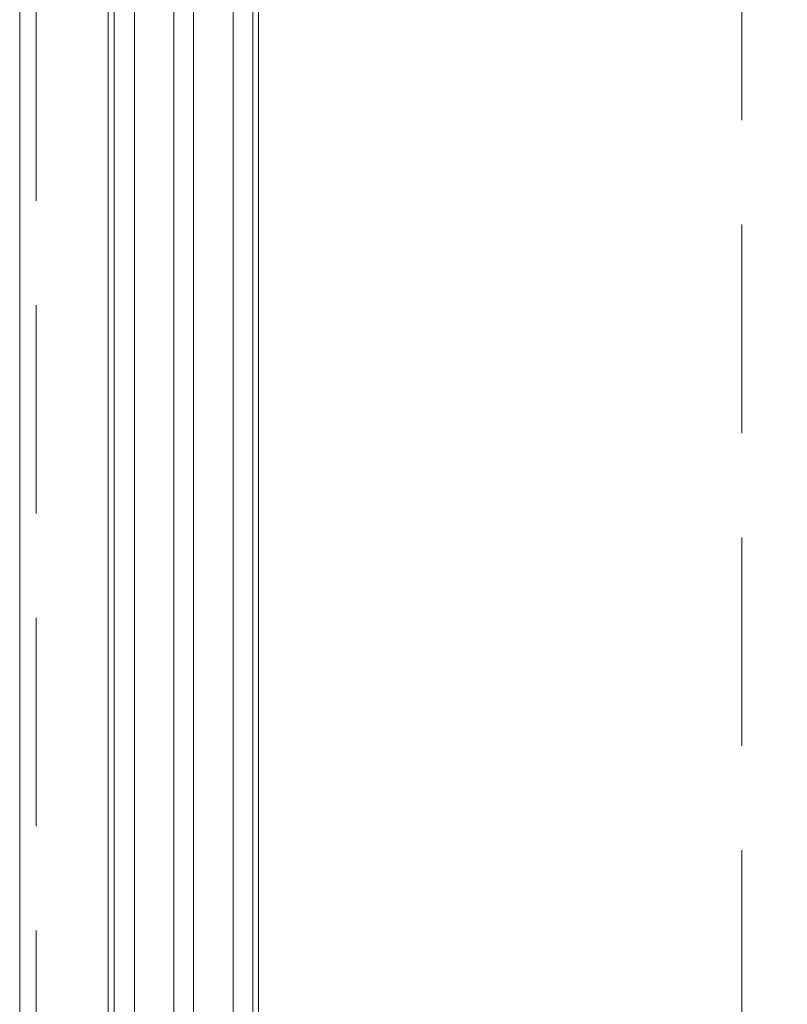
# Model space of a CAD drawing. Header units: millimetres. Extents: x 213386 to 506888, y 183055 to 450952.
# Tile 130 of 256: x 373037 to 373271, y 301674 to 301974. Entities that reach past the tile are written whole.
import ezdxf

# ---------------------------------------------------------------- set-up
doc = ezdxf.new("R2010")
doc.units = ezdxf.units.MM
doc.linetypes.add('ČÁRKOVANÁ', pattern=[19.05, 12.7, -6.35])
doc.layers.add('FASÁDA DETAILNÍ', color=255, linetype='Continuous', lineweight=0)

msp = doc.modelspace()

# ---------------------------------------------------------------- linework, layer by layer
at = {"layer": 'FASÁDA DETAILNÍ'}
for p, q in [((373063.64, 288952.65), (373063.64, 307967.15)), ((373063.64, 293752.65), (373063.64, 307967.15)), ((373063.64, 284292.15), (373063.64, 307967.15)), ((373071.64, 307967.15), (373071.64, 288952.65)), ((373071.64, 307967.15), (373071.64, 293752.65)), ((373071.64, 307967.15), (373071.64, 297319.03)), ((373071.64, 307967.15), (373071.64, 292519.03)), ((373071.64, 307967.15), (373071.64, 287719.03)), ((373083.64, 288952.65), (373083.64, 307967.15)), ((373083.64, 293752.65), (373083.64, 307967.15)), ((373083.64, 297319.03), (373083.64, 307967.15)), ((373083.64, 292519.03), (373083.64, 307967.15)), ((373083.64, 287719.03), (373083.64, 307967.15)), ((373089.64, 307967.15), (373089.64, 288952.65)), ((373089.64, 307967.15), (373089.64, 293752.65)), ((373089.64, 307967.15), (373089.64, 297319.03)), ((373089.64, 307967.15), (373089.64, 292519.03)), ((373089.64, 307967.15), (373089.64, 287719.03)), ((373101.64, 288952.65), (373101.64, 307967.15)), ((373101.64, 293752.65), (373101.64, 307967.15)), ((373101.64, 297319.03), (373101.64, 307967.15)), ((373101.64, 292519.03), (373101.64, 307967.15)), ((373101.64, 287719.03), (373101.64, 307967.15)), ((373107.64, 307967.15), (373107.64, 288952.65)), ((373107.64, 307967.15), (373107.64, 293752.65)), ((373063.64, 301177.65), (373063.64, 303317.15))]:
    msp.add_line(p, q, dxfattribs=at)
for points in [[(399616.64, 284292.15), (373036.64, 284292.15), (373036.64, 307972.15), (399616.64, 307972.15)], [(373065.38, 301731.34), (373065.38, 302119.03), (373109.38, 302119.03), (373109.38, 301731.34), (373109.38, 301650.37), (373065.38, 301650.37)]]:
    msp.add_lwpolyline(points, close=True, dxfattribs=at)
at = {"layer": 'FASÁDA DETAILNÍ', "linetype": 'ČÁRKOVANÁ', "ltscale": 5}
msp.add_lwpolyline([(399611.64, 284297.15), (373041.64, 284297.15), (373041.64, 307967.15), (399611.64, 307967.15)], close=True, dxfattribs=at)
at = {"layer": 'FASÁDA DETAILNÍ', "color": 7, "linetype": 'ČÁRKOVANÁ', "ltscale": 5}
msp.add_lwpolyline([(399396.64, 284512.15), (373256.64, 284512.15), (373256.64, 307752.15), (399396.64, 307752.15)], close=True, dxfattribs=at)

doc.saveas('drawing.dxf')
